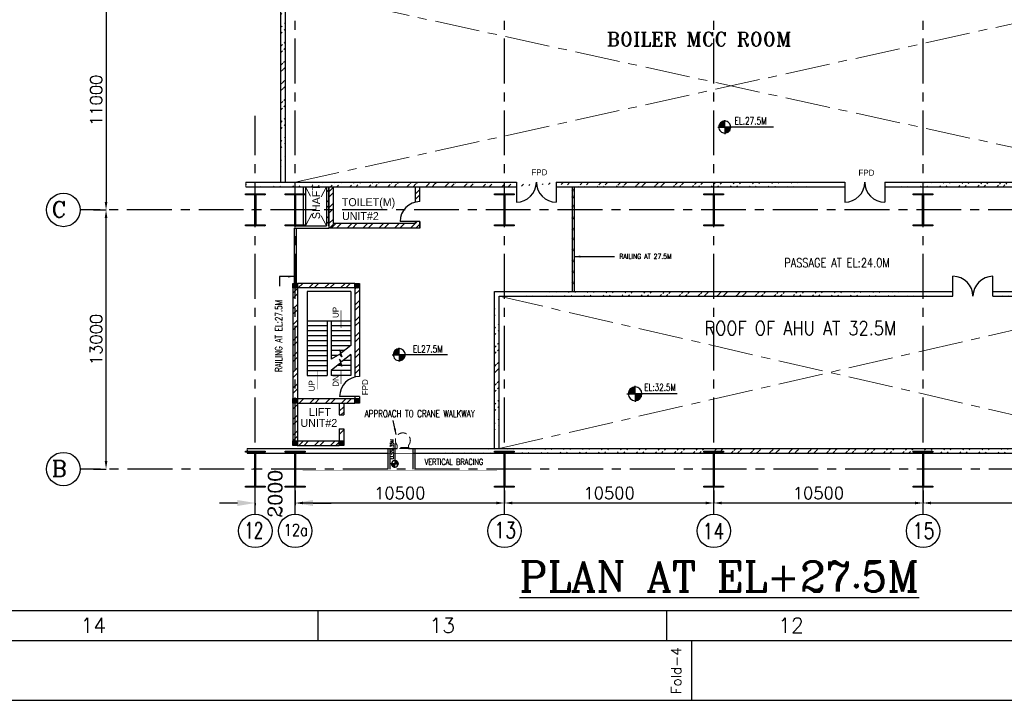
# Model space of a CAD drawing. Header units: inches. Extents: x 0 to 1544102, y -512776 to 23144100.
# Tile 2 of 74: x 53534 to 102926, y -287698 to -253560. Entities that reach past the tile are written whole.
import ezdxf
from ezdxf.enums import TextEntityAlignment as Align

# ---------------------------------------------------------------- set-up
doc = ezdxf.new("R2010")
doc.units = ezdxf.units.IN
doc.header["$LTSCALE"] = 1800
doc.header["$MEASUREMENT"] = 0
doc.linetypes.add('CENTER', pattern=[2, 1.25, -0.25, 0.25, -0.25])
doc.linetypes.add('HIDDEN', pattern=[0.375, 0.25, -0.125])
doc.layers.get('0').update_dxf_attribs({"color": 253, "lineweight": 9})
for name, color, linetype in [('1', 7, 'Continuous'), ('BRACING', 1, 'HIDDEN'), ('COL', 1, 'Continuous'), ('DIM', 4, 'Continuous'), ('FORMAT', 9, 'Continuous'), ('GRID', 251, 'CENTER'), ('STAIR', 2, 'Continuous'), ('STEEL', 231, 'Continuous'), ('TEXT', 3, 'Continuous'), ('WALL', 6, 'Continuous')]:
    doc.layers.add(name, color=color, linetype=linetype)
doc.layers.add('CEN', color=2, linetype='CENTER', lineweight=15)
doc.layers.add('EQUIP', color=8, linetype='HIDDEN', lineweight=9)
doc.styles.add('COMPLEX', font='complex')
doc.styles.add('HTX11', font='O8111901')
doc.styles.add('ROMANC', font='ROMANC.SHX')
doc.styles.add('ROMANS', font='romans.shx')
doc.styles.add('ROMANT', font='romant')
doc.styles.get("Standard").update_dxf_attribs({"font": 'arial.ttf'})
doc.dimstyles.new('K2', dxfattribs={"dimtxt": 600, "dimasz": 400, "dimexe": 200, "dimexo": 200, "dimgap": 200, "dimtad": 1, "dimdec": 0, "dimzin": 0, "dimdsep": 46, "dimtxsty": 'ROMANC', "dimcen": 0.09, "dimclrd": 256, "dimclrt": 4, "dimadec": 0, "dimazin": 0, "dimtfac": 1, "dimtdec": 0, "dimtofl": 0, "dimtmove": 1, "dimatfit": 3, "dimfxl": 0.18, "dimtolj": 1, "dimtzin": 0, "dimarcsym": 0})
doc.dimstyles.new('USER175', dxfattribs={"dimscale": 175, "dimtxt": 2, "dimasz": 1.75, "dimexe": 0, "dimexo": 0, "dimgap": 0.5, "dimtad": 1, "dimdec": 0, "dimzin": 0, "dimdsep": 46, "dimtxsty": 'ROMANS', "dimcen": 0, "dimclrd": 4, "dimclre": 4, "dimclrt": 4, "dimadec": 0, "dimazin": 0, "dimtfac": 0.09, "dimtdec": 0, "dimtix": 1, "dimtofl": 0, "dimtmove": 0, "dimatfit": 3, "dimfxl": 1, "dimtolj": 1, "dimtzin": 0, "dimarcsym": 0})
pattern_1 = [(45, (-320647.8, -240291.9), (-477.2971, 477.2971), []), (45, (-320329.6, -240291.9), (-477.2971, 477.2971), [])]
pattern_2 = [(45, (-320647.8, -241291.9), (-477.2971, 477.2971), []), (45, (-320329.6, -241291.9), (-477.2971, 477.2971), [])]
pattern_3 = [(45, (-325069.66, -362048.9), (-397.7476, 397.7476), []), (45, (-324804.5, -362048.9), (-397.7476, 397.7476), [])]

# ---------------------------------------------------------------- blocks, each defined once
blk = doc.blocks.new('SHEET_A0')
at = {"layer": 'FORMAT'}
for p, q in [((24, 18), (1076, 18)), ((274, 12), (274, 18)), ((344, 12), (344, 18)), ((12, 12), (1177, 12)), ((349, 0), (349, 12))]:
    blk.add_line(p, q, dxfattribs=at)
blk.add_lwpolyline([(1189, 841), (0, 841), (0, 0), (1189, 0)], close=True, dxfattribs=at)
at = {"layer": 'FORMAT', "style": 'ROMANS'}
for s, p in [('14', (226.34, 13.53)), ('13', (296.34, 13.53)), ('12', (366.34, 13.53))]:
    blk.add_text(s, height=3, dxfattribs=at).set_placement(p)
blk.add_text('Fold-4', height=2, rotation=90, dxfattribs=at).set_placement((346.89, 1.23))
at = {"layer": 'FORMAT', "color": 3, "flags": 13}
for tag, height, rotation, style, p in [('DRGNO', 3.5, 180, 'ROMANT', (99.42, 824.44)), ('FILE_PATH', 2, 90, 'ROMANS', (18.35, 51.64))]:
    blk.add_attdef(tag, text='', height=height, rotation=rotation, dxfattribs=dict(at, style=style)).set_placement(p, align=Align.MIDDLE_LEFT)
for tag, height, style, p in [('DRN', 2, 'ROMANS', (1122.62, 62.51)), ('DESIGN', 2, 'ROMANS', (1122.62, 58.59)), ('CHD', 2, 'ROMANS', (1122.62, 54.43)), ('APPD', 2, 'ROMANS', (1122.62, 50.27)), ('SCALE', 2, 'ROMANS', (1088.44, 28.38)), ('DRGNO', 3.5, 'ROMANT', (1105.05, 23))]:
    blk.add_attdef(tag, text='', height=height, dxfattribs=dict(at, style=style)).set_placement(p, align=Align.MIDDLE_LEFT)
at = {"layer": 'FORMAT', "color": 3, "style": 'ROMANS', "width": 0.8, "flags": 13}
for p in [(1162.9, 62.51), (1162.9, 58.35), (1162.9, 54.19), (1162.9, 50.16)]:
    blk.add_attdef('DATE', text='', height=2, dxfattribs=at).set_placement(p, align=Align.MIDDLE_LEFT)
at = {"layer": 'FORMAT', "color": 3, "style": 'ROMANS', "flags": 13}
for tag, p in [('1', (1119.96, 13.98)), ('REV', (1156.97, 13.98))]:
    blk.add_attdef(tag, p, '', height=2, dxfattribs=at)
blk = doc.blocks.new('*D388')
at = {"layer": 'DIM', "color": 0, "lineweight": -2, "transparency": 16777216}
for p, q in [((98852, -277170), (98852, -277802)), ((110852, -277320), (110852, -277802))]:
    blk.add_line(p, q, dxfattribs=at)
at = {"layer": 'DIM', "lineweight": -2, "transparency": 16777216}
blk.add_line((110452, -277802), (99252, -277802), dxfattribs=at)
at = {"layer": 'DIM', "transparency": 16777216}
for points in [[(99252, -277735), (99252, -277868), (98852, -277802)], [(110452, -277735), (110452, -277868), (110852, -277802)]]:
    blk.add_solid(points, dxfattribs=at)
at = {"layer": 'DIM', "color": 4, "transparency": 16777216, "insert": (104852, -277302), "char_height": 600, "attachment_point": 5, "style": 'ROMANC'}
blk.add_mtext('\\A1;12000', dxfattribs=at)
blk = doc.blocks.new('*D389')
at = {"layer": 'DIM', "lineweight": -2, "transparency": 16777216}
for p, q in [((64452, -277802), (63552, -277802)), ((68252, -277802), (69152, -277802))]:
    blk.add_line(p, q, dxfattribs=at)
at = {"layer": 'DIM', "color": 0, "lineweight": -2, "transparency": 16777216}
for p, q in [((65352, -277802), (65352, -277902)), ((67352, -277801), (67352, -277902))]:
    blk.add_line(p, q, dxfattribs=at)
at = {"layer": 'DIM', "transparency": 16777216}
for points in [[(64452, -277652), (64452, -277952), (65352, -277802)], [(68252, -277652), (68252, -277952), (67352, -277802)]]:
    blk.add_solid(points, dxfattribs=at)
at = {"layer": 'DIM', "color": 4, "transparency": 16777216, "insert": (66352, -277339), "char_height": 700, "attachment_point": 5, "rotation": 90, "style": 'COMPLEX'}
blk.add_mtext('\\A1;2000', dxfattribs=at)
blk = doc.blocks.new('*D390')
at = {"layer": 'DIM', "color": 0, "lineweight": -2, "transparency": 16777216}
for p, q in [((77852, -277170), (77852, -277802)), ((88352, -277320), (88352, -277802))]:
    blk.add_line(p, q, dxfattribs=at)
at = {"layer": 'DIM', "lineweight": -2, "transparency": 16777216}
blk.add_line((87952, -277802), (78252, -277802), dxfattribs=at)
at = {"layer": 'DIM', "transparency": 16777216}
for points in [[(78252, -277735), (78252, -277868), (77852, -277802)], [(87952, -277735), (87952, -277868), (88352, -277802)]]:
    blk.add_solid(points, dxfattribs=at)
at = {"layer": 'DIM', "color": 4, "transparency": 16777216, "insert": (83102, -277302), "char_height": 600, "attachment_point": 5, "style": 'ROMANC'}
blk.add_mtext('\\A1;10500', dxfattribs=at)
blk = doc.blocks.new('*D391')
at = {"layer": 'DIM', "color": 0, "lineweight": -2, "transparency": 16777216}
for p, q in [((88352, -277170), (88352, -277802)), ((98852, -277320), (98852, -277802))]:
    blk.add_line(p, q, dxfattribs=at)
at = {"layer": 'DIM', "lineweight": -2, "transparency": 16777216}
blk.add_line((98452, -277802), (88752, -277802), dxfattribs=at)
at = {"layer": 'DIM', "transparency": 16777216}
for points in [[(88752, -277735), (88752, -277868), (88352, -277802)], [(98452, -277735), (98452, -277868), (98852, -277802)]]:
    blk.add_solid(points, dxfattribs=at)
at = {"layer": 'DIM', "color": 4, "transparency": 16777216, "insert": (93602, -277302), "char_height": 600, "attachment_point": 5, "style": 'ROMANC'}
blk.add_mtext('\\A1;10500', dxfattribs=at)
blk = doc.blocks.new('*D392')
at = {"layer": 'DIM', "color": 0, "lineweight": -2, "transparency": 16777216}
for p, q in [((67352, -277170), (67352, -277802)), ((77852, -277320), (77852, -277802))]:
    blk.add_line(p, q, dxfattribs=at)
at = {"layer": 'DIM', "lineweight": -2, "transparency": 16777216}
blk.add_line((77452, -277802), (67752, -277802), dxfattribs=at)
at = {"layer": 'DIM', "transparency": 16777216}
for points in [[(67752, -277735), (67752, -277868), (67352, -277802)], [(77452, -277735), (77452, -277868), (77852, -277802)]]:
    blk.add_solid(points, dxfattribs=at)
at = {"layer": 'DIM', "color": 4, "transparency": 16777216, "insert": (72602, -277302), "char_height": 600, "attachment_point": 5, "style": 'ROMANC'}
blk.add_mtext('\\A1;10500', dxfattribs=at)
blk = doc.blocks.new('C-ROW COLUMN')
at = {"layer": 'COL'}
h = blk.add_hatch(dxfattribs=at)
h.set_pattern_fill('ANSI31', color=256, scale=200, style=0)
h.set_pattern_definition([(45, (-1315.907, -6.545), (-17.6776695, 17.6776695), [])])
h.paths.add_polyline_path([(77950, 120865), (76960, 120865), (76960, 120820), (77950, 120820)])
h.paths.add_polyline_path([(77478, 120820), (77433, 120820), (77433, 119310), (77478, 119310)])
h.paths.add_polyline_path([(77950, 119310), (76960, 119310), (76960, 119265), (77950, 119265)])
at = {"layer": 'CEN'}
for p, q in [((77455, 119265), (77455, 120865)), ((77264, 120065), (77647, 120065))]:
    blk.add_line(p, q, dxfattribs=at)
at = {"layer": 'COL'}
for points in [[(76960, 120865), (77950, 120865), (77950, 120820), (76960, 120820)], [(77433, 120820), (77478, 120820), (77478, 119310), (77433, 119310)], [(76960, 119310), (77950, 119310), (77950, 119265), (76960, 119265)]]:
    blk.add_lwpolyline(points, close=True, dxfattribs=at)
blk = doc.blocks.new('B-ROW COLUMN')
at = {"layer": 'COL'}
h = blk.add_hatch(dxfattribs=at)
h.set_pattern_fill('ANSI31', color=256, scale=200, style=0)
h.set_pattern_definition([(45, (155648.048, 63141.767), (-17.67767, 17.67767), [])])
h.paths.add_polyline_path([(171095, 85178), (172085, 85178), (172085, 85128), (171095, 85128)])
h.paths.add_polyline_path([(171574, 86878), (171606, 86878), (171606, 85178), (171574, 85178)])
h.paths.add_polyline_path([(171095, 86928), (172085, 86928), (172085, 86878), (171095, 86878)])
blk.add_line((171590, 85128), (171590, 86928))
at = {"layer": 'CEN'}
for p, q in [((171590, 85128), (171590, 86928)), ((171399, 86028), (171782, 86028))]:
    blk.add_line(p, q, dxfattribs=at)
at = {"layer": 'COL'}
for points in [[(171095, 86928), (172085, 86928), (172085, 86878), (171095, 86878)], [(171574, 86878), (171606, 86878), (171606, 85178), (171574, 85178)], [(171095, 85178), (172085, 85178), (172085, 85128), (171095, 85128)]]:
    blk.add_lwpolyline(points, close=True, dxfattribs=at)
blk = doc.blocks.new('*X13')
at = {"color": 0}
for p, q in [((36102, 29300), (36330, 29300)), ((36115, 29325), (36330, 29325)), ((36132, 29350), (36330, 29350)), ((36154, 29375), (36330, 29375)), ((36183, 29400), (36330, 29400)), ((36226, 29425), (36330, 29425)), ((36080, 29200), (36330, 29200)), ((36081, 29225), (36330, 29225)), ((36085, 29250), (36330, 29250)), ((36092, 29275), (36330, 29275))]:
    blk.add_line(p, q, dxfattribs=at)
blk = doc.blocks.new('LL')
for p, q in [((-1136, 0), (-711, 0)), ((-711, 0), (-711, 423)), ((1493, 0), (-711, 0)), ((-711, 0), (-711, -418))]:
    blk.add_line(p, q)
for start, end in [(90, 180), (180, 270), (0, 90), (270, 0)]:
    blk.add_arc((-711, 0), 360, start, end)
at = {"xscale": 1.439999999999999, "yscale": 1.439999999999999, "zscale": 1.439999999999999}
blk.add_blockref('*X13', (-53026, -42044), dxfattribs=at)
at = {"xscale": 1.439999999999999, "yscale": 1.439999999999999, "zscale": 1.439999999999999, "rotation": 180}
blk.add_blockref('*X13', (51604, 42044), dxfattribs=at)
at = {"flags": 4}
blk.add_attdef('LEVEL', (-222, 154), '', height=432, dxfattribs=at)
blk = doc.blocks.new('*D396')
at = {"layer": 'DIM', "color": 0, "lineweight": -2, "transparency": 16777216}
for p, q in [((57237, -252101), (57866, -252101)), ((57237, -263101), (57866, -263101))]:
    blk.add_line(p, q, dxfattribs=at)
at = {"layer": 'DIM', "lineweight": -2, "transparency": 16777216}
blk.add_line((57866, -252501), (57866, -262701), dxfattribs=at)
at = {"layer": 'DIM', "transparency": 16777216}
for points in [[(57800, -252501), (57933, -252501), (57866, -252101)], [(57800, -262701), (57933, -262701), (57866, -263101)]]:
    blk.add_solid(points, dxfattribs=at)
at = {"layer": 'DIM', "color": 4, "transparency": 16777216, "insert": (57366, -257601), "char_height": 600, "attachment_point": 5, "rotation": 90, "style": 'ROMANC'}
blk.add_mtext('\\A1;11000', dxfattribs=at)
blk = doc.blocks.new('*D397')
at = {"layer": 'DIM', "color": 0, "lineweight": -2, "transparency": 16777216}
for p, q in [((57237, -263101), (57866, -263101)), ((57237, -276101), (57866, -276101))]:
    blk.add_line(p, q, dxfattribs=at)
at = {"layer": 'DIM', "lineweight": -2, "transparency": 16777216}
blk.add_line((57866, -275701), (57866, -263501), dxfattribs=at)
at = {"layer": 'DIM', "transparency": 16777216}
for points in [[(57800, -263501), (57933, -263501), (57866, -263101)], [(57800, -275701), (57933, -275701), (57866, -276101)]]:
    blk.add_solid(points, dxfattribs=at)
at = {"layer": 'DIM', "color": 4, "transparency": 16777216, "insert": (57366, -269601), "char_height": 600, "attachment_point": 5, "rotation": 90, "style": 'ROMANC'}
blk.add_mtext('\\A1;13000', dxfattribs=at)

msp = doc.modelspace()

# ---------------------------------------------------------------- hatches: boundary and pattern name
h = msp.add_hatch()
h.set_pattern_fill('ANSI32', color=256, scale=1800, style=0)
h.set_pattern_definition(pattern_1)
edge = h.paths.add_edge_path()
edge.add_line((66637.36, -261711.25), (66637.36, -251236.25))
edge.add_line((66867.36, -261711.25), (66867.36, -251466.25))
h = msp.add_hatch()
h.set_pattern_fill('ANSI32', color=256, scale=1800, style=0)
h.set_pattern_definition(pattern_1)
edge = h.paths.add_edge_path()
edge.add_line((80452.36, -261711.25), (94925.97, -261711.25))
edge.add_line((80452.36, -261941.25), (94925.97, -261941.25))
edge.add_line((64883.65, -261711.25), (78452.36, -261711.25))
edge.add_line((64883.65, -261941.25), (78452.36, -261941.25))
h = msp.add_hatch()
h.set_pattern_fill('ANSI32', color=256, scale=1800, style=0)
h.set_pattern_definition(pattern_1)
edge = h.paths.add_edge_path()
edge.add_line((96925.97, -261711.25), (111644.65, -261711.25))
edge.add_line((96925.97, -261941.25), (111644.65, -261941.25))
h = msp.add_hatch()
h.set_pattern_fill('ANSI32', color=256, scale=1800, style=0)
h.set_pattern_definition(pattern_2)
edge = h.paths.add_edge_path()
edge.add_line((77352.36, -267201.25), (100352.36, -267201.25))
edge.add_line((77582.36, -267431.25), (100352.36, -267431.25))
h = msp.add_hatch()
h.set_pattern_fill('ANSI32', color=256, scale=1800, style=0)
h.set_pattern_definition(pattern_2)
edge = h.paths.add_edge_path()
edge.add_line((77582.36, -275071.25), (77582.36, -267431.25))
edge.add_line((77352.36, -275071.25), (77352.36, -267201.25))
h = msp.add_hatch()
h.set_pattern_fill('ANSI32', color=256, scale=1800, style=0)
h.set_pattern_definition(pattern_2)
edge = h.paths.add_edge_path()
edge.add_line((102352.36, -267201.25), (110967.36, -267201.25))
edge.add_line((102352.36, -267431.25), (110737.36, -267431.25))
h = msp.add_hatch()
h.set_pattern_fill('ANSI32', color=256, scale=1800, style=0)
h.set_pattern_definition(pattern_2)
edge = h.paths.add_edge_path()
edge.add_line((73036.38, -275071.25), (111403.45, -275071.25))
edge.add_line((73252.36, -275301.25), (111403.45, -275301.25))
at = {"layer": 'COL'}
h = msp.add_hatch(dxfattribs=at)
h.set_pattern_fill('ANSI31', color=1, scale=250, angle=180, style=0)
h.set_pattern_definition([(225, (63887.363, -272136.247), (22.09709, -22.09709), [])])
h.paths.add_polyline_path([(67467.36, -267016.25), (67467.36, -266786.25), (67237.36, -266786.25), (67237.36, -267016.25)])
h = msp.add_hatch(dxfattribs=at)
h.set_pattern_fill('ANSI31', color=1, scale=250, angle=180, style=0)
h.set_pattern_definition([(225, (63887.363, -272136.247), (22.09709, -22.09709), [])])
h.paths.add_polyline_path([(67467.36, -267016.25), (67467.36, -266786.25), (67237.36, -266786.25), (67237.36, -267016.25)])
h = msp.add_hatch(dxfattribs=at)
h.set_pattern_fill('ANSI31', color=1, scale=250, angle=180, style=0)
h.set_pattern_definition([(225, (67002.363, -272136.247), (22.09709, -22.09709), [])])
h.paths.add_polyline_path([(70582.36, -267016.25), (70582.36, -266786.25), (70352.36, -266786.25), (70352.36, -267016.25)])
h = msp.add_hatch(dxfattribs=at)
h.set_pattern_fill('ANSI31', color=1, scale=250, angle=180, style=0)
h.set_pattern_definition([(225, (67002.363, -272136.247), (22.09709, -22.09709), [])])
h.paths.add_polyline_path([(70582.36, -267016.25), (70582.36, -266786.25), (70352.36, -266786.25), (70352.36, -267016.25)])
h = msp.add_hatch(dxfattribs=at)
h.set_pattern_fill('ANSI31', color=1, scale=250, angle=180, style=0)
h.set_pattern_definition([(225, (63887.363, -277906.247), (22.09709, -22.09709), [])])
h.paths.add_polyline_path([(67467.36, -272786.25), (67467.36, -272556.25), (67237.36, -272556.25), (67237.36, -272786.25)])
h = msp.add_hatch(dxfattribs=at)
h.set_pattern_fill('ANSI31', color=1, scale=250, angle=180, style=0)
h.set_pattern_definition([(225, (67002.363, -277906.247), (22.09709, -22.09709), [])])
h.paths.add_polyline_path([(70582.36, -272786.25), (70582.36, -272556.25), (70352.36, -272556.25), (70352.36, -272786.25)])
h = msp.add_hatch(dxfattribs=at)
h.set_pattern_fill('ANSI31', color=1, scale=250, angle=180, style=0)
h.set_pattern_definition([(225, (63887.363, -280036.247), (22.09709, -22.09709), [])])
h.paths.add_polyline_path([(67467.36, -274916.25), (67467.36, -274686.25), (67237.36, -274686.25), (67237.36, -274916.25)])
h = msp.add_hatch(dxfattribs=at)
h.set_pattern_fill('ANSI31', color=1, scale=250, angle=180, style=0)
h.set_pattern_definition([(225, (66217.363, -280036.247), (22.09709, -22.09709), [])])
h.paths.add_polyline_path([(69797.36, -274916.25), (69797.36, -274686.25), (69567.36, -274686.25), (69567.36, -274916.25)])
at = {"layer": 'WALL', "linetype": 'Continuous'}
h = msp.add_hatch(dxfattribs=at)
h.set_pattern_fill('ANSI32', color=9, scale=1500, angle=360, style=0)
h.set_pattern_definition([(45, (-323799.66, -361128.9), (-397.7476, 397.7476), []), (45, (-323534.5, -361128.9), (-397.7476, 397.7476), [])])
h.paths.add_polyline_path([(69042.36, -263101.25), (68927.36, -263101.25), (68927.36, -263901.25), (69042.36, -263901.25)])
h.paths.add_polyline_path([(69042.36, -261941.25), (68927.36, -261941.25), (68927.36, -263101.25), (69042.36, -263101.25)])
h = msp.add_hatch(dxfattribs=at)
h.set_pattern_fill('ANSI32', color=9, scale=1500, angle=360, style=0)
h.set_pattern_definition([(45, (-449114.66, -361128.9), (-397.74756, 397.74756), []), (45, (-448849.5, -361128.9), (-397.74756, 397.74756), [])])
h.paths.add_polyline_path([(69272.36, -261941.25), (69042.36, -261941.25), (69042.36, -263101.25), (69272.36, -263101.25)])
h.paths.add_polyline_path([(69272.36, -263101.25), (69042.36, -263101.25), (69042.36, -264016.25), (69272.36, -264016.25)])
h = msp.add_hatch(dxfattribs=at)
h.set_pattern_fill('ANSI32', color=9, scale=1500, angle=360, style=0)
h.set_pattern_definition([(45, (-404755.4, -306098.74), (-397.74756, 397.74756), []), (45, (-404490.26, -306098.74), (-397.74756, 397.74756), [])])
edge = h.paths.add_edge_path()
edge.add_line((73612.36, -264336.25), (73382.36, -264336.25))
edge.add_line((73382.36, -264336.25), (73382.36, -264363.06))
edge.add_arc((73612.36, -265336.25), 1000, 90, 103.297072, ccw=False)
edge = h.paths.add_edge_path()
edge.add_arc((73612.36, -263686.25), 1000, 90, 103.297072)
edge.add_line((73382.36, -262713.06), (73382.36, -261941.25))
edge.add_line((73382.36, -261941.25), (73612.36, -261941.25))
edge.add_line((73612.36, -261941.25), (73612.36, -262686.25))
h = msp.add_hatch(dxfattribs=at)
h.set_pattern_fill('ANSI32', color=9, scale=1500, angle=360, style=0)
h.set_pattern_definition([(45, (-447799.66, -356978.9), (-397.74756, 397.74756), []), (45, (-447534.5, -356978.9), (-397.74756, 397.74756), [])])
h.paths.add_polyline_path([(69042.36, -263786.25), (69042.36, -264016.25), (73612.36, -264016.25), (73612.36, -263686.25), (73382.36, -263686.25), (73382.36, -263786.25)])
h = msp.add_hatch(dxfattribs=at)
h.set_pattern_fill('ANSI32', color=9, scale=1500, angle=360, style=0)
h.set_pattern_definition([(45, (-448399.66, -362093.9), (-397.74756, 397.74756), []), (45, (-448134.5, -362093.9), (-397.74756, 397.74756), [])])
h.paths.add_polyline_path([(67237.36, -272556.25), (67467.36, -272556.25), (67467.36, -267016.25), (67237.36, -267016.25)])
h = msp.add_hatch(dxfattribs=at)
h.set_pattern_fill('ANSI32', color=9, scale=1500, angle=360, style=0)
h.set_pattern_definition([(45, (-323799.66, -362128.9), (-397.7476, 397.7476), []), (45, (-323534.5, -362128.9), (-397.7476, 397.7476), [])])
h.paths.add_polyline_path([(70352.36, -266786.25), (67467.36, -266786.25), (67467.36, -267016.25), (70352.36, -267016.25)])
h = msp.add_hatch(dxfattribs=at)
h.set_pattern_fill('ANSI32', color=9, scale=1500, angle=360, style=0)
h.set_pattern_definition([(45, (63620.57, -273019.85), (-397.748, 397.748), []), (45, (63885.74, -273019.85), (-397.748, 397.748), [])])
edge = h.paths.add_edge_path()
edge.add_arc((70582.37, -272686.26), 1141.75, 90.000446, 101.621923, ccw=False)
edge.add_line((70582.36, -271544.51), (70582.36, -267016.25))
edge.add_line((70582.36, -267016.25), (70352.36, -267016.25))
edge.add_line((70352.36, -267016.25), (70352.36, -271567.91))
h = msp.add_hatch(dxfattribs=at)
h.set_pattern_fill('ANSI32', color=9, scale=1500, angle=360, style=0)
h.set_pattern_definition([(45, (64105.57, -272789.85), (-397.75, 397.75), []), (45, (64370.74, -272789.85), (-397.75, 397.75), [])])
h.paths.add_polyline_path([(70352.36, -272556.25), (67467.36, -272556.25), (67467.36, -272786.25), (70352.36, -272786.25)])
h = msp.add_hatch(dxfattribs=at)
h.set_pattern_fill('ANSI32', color=9, scale=1500, angle=360, style=0)
h.set_pattern_definition(pattern_3)
h.paths.add_polyline_path([(67467.36, -272786.25), (67237.36, -272786.25), (67237.36, -274786.25), (67467.36, -274786.25)])
h = msp.add_hatch(dxfattribs=at)
h.set_pattern_fill('ANSI32', color=9, scale=1500, angle=360, style=0)
h.set_pattern_definition([(45, (53123.6, -366013.9), (-397.7476, 397.7476), []), (45, (53388.8, -366013.9), (-397.7476, 397.7476), [])])
h.paths.add_polyline_path([(69797.36, -272786.25), (69567.36, -272786.25), (69567.36, -273386.25), (69797.36, -273386.25)])
h = msp.add_hatch(dxfattribs=at)
h.set_pattern_fill('ANSI32', color=9, scale=1500, angle=360, style=0)
h.set_pattern_definition([(45, (53123.6, -365313.9), (-397.7476, 397.7476), []), (45, (53388.8, -365313.9), (-397.7476, 397.7476), [])])
h.paths.add_polyline_path([(69797.36, -274086.25), (69567.36, -274086.25), (69567.36, -274686.25), (69797.36, -274686.25)])
h = msp.add_hatch(dxfattribs=at)
h.set_pattern_fill('ANSI32', color=9, scale=1500, angle=360, style=0)
h.set_pattern_definition(pattern_3)
h.paths.add_polyline_path([(69667.36, -274916.25), (69667.36, -274686.25), (67467.36, -274686.25), (67467.36, -274916.25)])

# ---------------------------------------------------------------- linework, layer by layer
for points in [[(64883.65, -261711.25), (64883.65, -261807.08), (64906.65, -261807.08), (64860.65, -261845.41), (64883.65, -261845.41), (64883.65, -261941.25)], [(64947.59, -275301.25), (64947.59, -275205.41), (64924.59, -275205.41), (64970.59, -275167.08), (64947.59, -275167.08), (64947.59, -275071.25)]]:
    msp.add_lwpolyline(points)
at = {"layer": '1'}
for centre, radius in [((55725.83, -263101.25), 840.34), ((55725.83, -263101.25), 840.34), ((81295.9, -262114.82), 50), ((81295.9, -262452.57), 50), ((81295.9, -262912.18), 50), ((81295.9, -263505.5), 50), ((81295.9, -264062.61), 50), ((81295.9, -264554.85), 50), ((81295.9, -265107.62), 50), ((81295.9, -265659.16), 50), ((81295.9, -266211.93), 50), ((81295.9, -266763.47), 50), ((55725.83, -276101.25), 840.34), ((55725.83, -276101.25), 840.34), ((65352.36, -279201.5), 840.34), ((65352.36, -279201.5), 840.34), ((67352.36, -279201.5), 840.34), ((67352.36, -279201.5), 840.34), ((77852.36, -279201.5), 840.34), ((77852.36, -279201.5), 840.34), ((88352.36, -279201.5), 840.34), ((88352.36, -279201.5), 840.34), ((98852.36, -279201.5), 840.34), ((98852.36, -279201.5), 840.34)]:
    msp.add_circle(centre, radius, dxfattribs=at)
at = {"layer": 'BRACING', "const_width": 25}
for points in [[(67722.36, -275313.75), (77482.36, -275313.75)], [(67722.36, -276188.75), (77482.36, -276188.75)]]:
    msp.add_lwpolyline(points, dxfattribs=at)
at = {"layer": 'CEN'}
for p, q in [((67352.36, -261711.25), (110852.36, -252101.25)), ((67352.36, -252101.25), (111337.36, -261711.25)), ((68125.67, -262418.86), (67867.36, -261941.25)), ((68927.36, -261941.25), (68659.29, -262436.93)), ((68196.44, -263292.77), (67867.36, -263901.25)), ((68927.36, -263901.25), (68651.99, -263392.06)), ((77582.36, -275071.25), (110737.36, -267431.25)), ((77582.36, -267431.25), (110737.36, -275071.25))]:
    msp.add_line(p, q, dxfattribs=at)
at = {"layer": 'COL'}
for points in [[(67237.36, -266786.25), (67467.36, -266786.25), (67467.36, -267016.25), (67237.36, -267016.25)], [(67237.36, -266786.25), (67467.36, -266786.25), (67467.36, -267016.25), (67237.36, -267016.25)], [(70352.36, -266786.25), (70582.36, -266786.25), (70582.36, -267016.25), (70352.36, -267016.25)], [(70352.36, -266786.25), (70582.36, -266786.25), (70582.36, -267016.25), (70352.36, -267016.25)], [(67237.36, -272556.25), (67467.36, -272556.25), (67467.36, -272786.25), (67237.36, -272786.25)], [(70352.36, -272556.25), (70582.36, -272556.25), (70582.36, -272786.25), (70352.36, -272786.25)], [(67237.36, -274686.25), (67467.36, -274686.25), (67467.36, -274916.25), (67237.36, -274916.25)], [(69567.36, -274686.25), (69797.36, -274686.25), (69797.36, -274916.25), (69567.36, -274916.25)]]:
    msp.add_lwpolyline(points, close=True, dxfattribs=at)
at = {"layer": 'EQUIP'}
for p, q in [((73079.45, -275012.37), (72438.66, -275012.37)), ((72473.88, -274908.48), (72473.88, -275071.25)), ((73036.38, -275071.25), (72473.88, -275071.25)), ((73036.38, -275071.25), (73036.38, -274908.48))]:
    msp.add_line(p, q, dxfattribs=at)
msp.add_arc((72755.13, -274660.44), 375, 318.590378, 221.409622, dxfattribs=at)
at = {"layer": 'GRID'}
for p, q in [((77852.36, -278361.16), (77852.36, -215624.93)), ((88352.36, -278361.16), (88352.36, -215624.93)), ((98852.36, -278361.16), (98852.36, -215624.93)), ((67352.36, -278361.16), (67352.36, -247376.9)), ((65352.36, -278361.16), (65352.36, -258376.9)), ((65352.36, -278361.16), (65352.36, -258376.9)), ((111565.65, -263101.25), (56566.18, -263101.25)), ((111595.74, -276101.25), (56566.18, -276101.25))]:
    msp.add_line(p, q, dxfattribs=at)
at = {"layer": 'STAIR', "linetype": 'Continuous'}
for p, q in [((67952.36, -267186.25), (67952.36, -271406.25)), ((70152.36, -267186.25), (67952.36, -267186.25)), ((70152.36, -267186.25), (70152.36, -269906.25)), ((67952.35, -268656.25), (68952.36, -268656.25)), ((68952.36, -268656.25), (68952.36, -271406.25)), ((68952.36, -268656.25), (69152.36, -268656.25)), ((69152.36, -268656.25), (70152.36, -268656.25)), ((69152.36, -268656.25), (69152.36, -270580.4)), ((67952.35, -268906.25), (68952.36, -268906.25)), ((67952.35, -269156.25), (68952.36, -269156.25)), ((69152.36, -268906.25), (70152.36, -268906.25)), ((69152.36, -269156.25), (70152.36, -269156.25)), ((67952.35, -269406.25), (68952.36, -269406.25)), ((67952.35, -269656.25), (68952.36, -269656.25)), ((69152.36, -269406.25), (70152.36, -269406.25)), ((69152.36, -269656.25), (70152.36, -269656.25)), ((67952.35, -269906.25), (68952.36, -269906.25)), ((67952.35, -270156.25), (68952.36, -270156.25)), ((69152.36, -269906.25), (70152.36, -269906.25)), ((69824.22, -270156.25), (69152.36, -270156.25)), ((67952.35, -270406.25), (68952.36, -270406.25)), ((67952.35, -270656.25), (68952.36, -270656.25)), ((69466.17, -270406.25), (69152.36, -270406.25)), ((70152.36, -270656.25), (69774.85, -270656.25)), ((70152.36, -270406.25), (70091.64, -270406.25)), ((70152.36, -270358.33), (70152.36, -271406.25)), ((67952.35, -270906.25), (68952.36, -270906.25)), ((67952.35, -271156.25), (68952.36, -271156.25)), ((70152.36, -271156.25), (69152.36, -271156.25)), ((69152.36, -271156.25), (69152.36, -271406.25)), ((70152.36, -270906.25), (69461.31, -270906.25)), ((67952.35, -271406.25), (68952.36, -271406.25)), ((70152.36, -271406.25), (69152.36, -271406.25))]:
    msp.add_line(p, q, dxfattribs=at)
at = {"layer": 'STAIR', "linetype": 'Continuous', "flags": 128}
for points in [[(69652.36, -269054.26, 0, 150, 0), (69652.36, -268699.57, 25, 25, 0), (69652.36, -268140.93, 25, 25, 0)], [(68452.35, -271182.65, 0, 150, 0), (68452.35, -271537.34, 25, 25, 0), (68452.35, -272095.98, 25, 25, 0)], [(69652.36, -271076.61, 0, 150, 0), (69652.36, -271431.3, 25, 25, 0), (69652.36, -271828.18, 25, 25, 0)]]:
    msp.add_lwpolyline(points, format="xyseb", dxfattribs=at)
for points in [[(70152.36, -269906.25), (69684.59, -270262.62), (69573.9, -270122.36), (69699.61, -270478.38), (69588.93, -270338.12), (69152.36, -270580.4)], [(70152.36, -270358.33), (69684.59, -270727.48), (69573.9, -270587.22), (69699.61, -270943.24), (69588.93, -270802.98), (69152.36, -271156.25)]]:
    msp.add_lwpolyline(points, dxfattribs=at)
at = {"layer": 'STEEL'}
for p, q in [((67302.36, -264016.25), (67302.36, -266786.25)), ((67402.36, -264016.25), (67402.36, -266786.25)), ((72002.36, -275071.25), (72002.36, -276101.25)), ((72102.36, -275071.25), (72102.36, -276101.25)), ((73252.36, -275071.25), (73252.36, -276101.25)), ((73352.36, -275071.25), (73352.36, -276101.25))]:
    msp.add_line(p, q, dxfattribs=at)
at = {"layer": 'TEXT', "flags": 128}
for points in [[(88901.92, -258645.87, 0.414246), (88601.92, -258945.87)], [(89201.92, -258945.87, 0.414258), (88901.92, -258645.87)], [(88601.92, -258945.87, 0.414221), (88901.92, -259245.87)], [(88901.92, -259245.87, 0.414246), (89201.92, -258945.87)], [(72572.53, -270062.76, 0.414246), (72272.53, -270362.76)], [(72872.53, -270362.76, 0.414258), (72572.53, -270062.76)], [(72272.53, -270362.76, 0.414221), (72572.53, -270662.76)], [(72572.53, -270662.76, 0.414246), (72872.53, -270362.76)]]:
    msp.add_lwpolyline(points, format="xyb", dxfattribs=at)
for points in [[(88643.8, -258792.87), (88901.92, -258792.87)], [(88664.2, -258762.87), (88901.92, -258762.87)], [(88690.6, -258732.87), (88901.92, -258732.87)], [(88725.88, -258702.87), (88901.92, -258702.87)], [(88777.36, -258672.87), (88901.92, -258672.87)], [(88901.92, -258945.87), (88901.92, -258593.55)], [(88548.04, -258945.87), (88901.92, -258945.87)], [(88601.92, -258942.87), (88901.92, -258942.87)], [(88603.72, -258912.87), (88901.92, -258912.87)], [(88608.64, -258882.87), (88901.92, -258882.87)], [(88616.68, -258852.87), (88901.92, -258852.87)], [(88628.32, -258822.87), (88901.92, -258822.87)], [(91347.34, -258945.87), (88901.92, -258945.87)], [(88901.92, -258945.87), (88901.92, -259294.23)], [(89201.92, -258948.75), (88901.92, -258948.75)], [(89200.12, -258978.75), (88901.92, -258978.75)], [(89195.32, -259008.75), (88901.92, -259008.75)], [(89187.16, -259038.75), (88901.92, -259038.75)], [(89175.64, -259068.75), (88901.92, -259068.75)], [(89160.04, -259098.75), (88901.92, -259098.75)], [(89139.76, -259128.75), (88901.92, -259128.75)], [(89113.24, -259158.75), (88901.92, -259158.75)], [(89077.96, -259188.75), (88901.92, -259188.75)], [(89026.48, -259218.75), (88901.92, -259218.75)], [(72361.21, -270149.76), (72572.53, -270149.76)], [(72396.49, -270119.76), (72572.53, -270119.76)], [(72447.97, -270089.76), (72572.53, -270089.76)], [(72572.53, -270362.76), (72572.53, -270010.44)], [(72218.65, -270362.76), (72572.53, -270362.76)], [(72272.53, -270359.76), (72572.53, -270359.76)], [(72274.33, -270329.76), (72572.53, -270329.76)], [(72279.25, -270299.76), (72572.53, -270299.76)], [(72287.29, -270269.76), (72572.53, -270269.76)], [(72298.93, -270239.76), (72572.53, -270239.76)], [(72314.41, -270209.76), (72572.53, -270209.76)], [(72334.81, -270179.76), (72572.53, -270179.76)], [(74996.63, -270362.76), (72572.53, -270362.76)], [(72572.53, -270362.76), (72572.53, -270711.12)], [(72872.53, -270365.64), (72572.53, -270365.64)], [(72870.73, -270395.64), (72572.53, -270395.64)], [(72865.93, -270425.64), (72572.53, -270425.64)], [(72857.77, -270455.64), (72572.53, -270455.64)], [(72846.25, -270485.64), (72572.53, -270485.64)], [(72830.65, -270515.64), (72572.53, -270515.64)], [(72810.37, -270545.64), (72572.53, -270545.64)], [(72783.85, -270575.64), (72572.53, -270575.64)], [(72748.57, -270605.64), (72572.53, -270605.64)], [(72697.09, -270635.64), (72572.53, -270635.64)]]:
    msp.add_lwpolyline(points, dxfattribs=at)
at = {"layer": 'WALL'}
for p, q in [((66637.36, -261711.25), (66637.36, -251236.25)), ((66867.36, -261711.25), (66867.36, -251466.25)), ((64883.65, -261711.25), (78452.36, -261711.25)), ((78452.36, -261711.25), (78452.36, -262711.25)), ((80452.36, -261711.25), (94925.97, -261711.25)), ((80452.36, -261711.25), (80452.36, -262711.25)), ((94925.97, -261711.25), (94925.97, -262711.25)), ((96925.97, -261711.25), (111644.65, -261711.25)), ((96925.97, -261711.25), (96925.97, -262711.25)), ((64883.65, -261941.25), (78452.36, -261941.25)), ((67752.36, -261941.25), (67752.36, -263901.25)), ((67867.36, -261941.25), (67867.36, -263901.25)), ((68927.36, -261941.25), (68927.36, -263901.25)), ((69042.36, -263901.25), (69042.36, -261941.25)), ((69042.36, -261941.25), (69042.36, -264016.25)), ((69272.36, -263786.25), (69272.36, -261941.25)), ((73382.36, -262713.06), (73382.36, -261941.25)), ((73612.36, -262686.25), (73612.36, -261941.25)), ((80452.36, -261941.25), (94925.97, -261941.25)), ((81245.9, -261941.25), (81245.9, -267201.25)), ((81345.9, -261941.25), (81345.9, -267201.25)), ((96925.97, -261941.25), (111644.65, -261941.25)), ((73382.36, -263786.25), (73382.36, -263686.25)), ((73382.36, -263713.06), (73382.36, -263686.25)), ((73382.36, -263686.25), (73382.36, -263786.25)), ((73612.36, -264016.25), (73612.36, -263686.25)), ((73612.36, -263686.25), (73612.36, -264016.25)), ((67302.36, -264016.25), (69042.36, -264016.25)), ((67352.36, -263901.25), (68927.36, -263901.25)), ((73612.36, -264016.25), (69042.36, -264016.25)), ((73382.36, -263786.25), (69272.36, -263786.25)), ((100352.36, -267431.25), (100352.36, -266431.25)), ((102352.36, -267431.25), (102352.36, -266431.25)), ((67237.36, -266786.25), (67237.36, -274686.25)), ((67467.36, -266786.25), (67467.36, -274686.25)), ((70352.36, -266786.25), (67467.36, -266786.25)), ((70352.36, -267016.25), (67467.36, -267016.25)), ((70352.36, -267016.25), (70352.36, -271483.06)), ((70582.36, -267016.25), (70582.36, -271456.25)), ((77352.36, -267201.25), (100352.36, -267201.25)), ((77352.36, -275071.25), (77352.36, -267201.25)), ((102352.36, -267201.25), (110967.36, -267201.25)), ((77582.36, -267431.25), (100352.36, -267431.25)), ((77582.36, -275071.25), (77582.36, -267431.25)), ((102352.36, -267431.25), (110737.36, -267431.25)), ((70352.36, -272456.25), (70352.36, -272556.25)), ((70582.36, -272456.25), (70582.36, -272556.25)), ((69567.36, -272786.25), (69567.36, -273386.25)), ((69797.36, -272786.25), (69797.36, -273386.25)), ((69567.36, -273386.25), (69797.36, -273386.25)), ((69567.36, -274086.25), (69567.36, -274686.25)), ((69567.36, -274086.25), (69797.36, -274086.25)), ((69797.36, -274086.25), (69797.36, -274686.25)), ((64947.59, -275071.25), (72473.88, -275071.25)), ((73036.38, -275071.25), (111403.45, -275071.25)), ((64947.59, -275301.25), (72002.36, -275301.25)), ((73252.36, -275301.25), (111403.45, -275301.25))]:
    msp.add_line(p, q, dxfattribs=at)
at = {"layer": 'WALL', "flags": 128}
for points in [[(73612.36, -263686.25), (72612.36, -263686.25)], [(67467.36, -272556.25), (70352.36, -272556.25)], [(70582.36, -272456.25), (69582.36, -272456.25)], [(67467.36, -272786.25), (70352.36, -272786.25)], [(67467.36, -274686.25), (69567.36, -274686.25)], [(67467.36, -274916.25), (69567.36, -274916.25)]]:
    msp.add_lwpolyline(points, dxfattribs=at)
at = {"layer": 'WALL'}
for centre, start, end in [((78452.36, -261711.25), 270, 0), ((80452.36, -261711.25), 180, 270), ((94925.97, -261711.25), 270, 0), ((96925.97, -261711.25), 180, 270), ((73612.36, -263686.25), 90, 180), ((100352.36, -267431.25), 0, 90), ((102352.36, -267431.25), 90, 180), ((70582.36, -272456.25), 90, 180)]:
    msp.add_arc(centre, 1000, start, end, dxfattribs=at)

# ---------------------------------------------------------------- block references
at = {"color": 161, "linetype": 'ByBlock', "xscale": 250, "yscale": 250, "zscale": 250}
msp.add_blockref('SHEET_A0', (0, -287698.08), dxfattribs=at)
for name, p in [('C-ROW COLUMN', (-12103.08, -383166.4)), ('C-ROW COLUMN', (-10103.08, -383166.4)), ('C-ROW COLUMN', (396.92, -383166.4)), ('C-ROW COLUMN', (10896.92, -383166.4)), ('C-ROW COLUMN', (21396.92, -383166.4)), ('B-ROW COLUMN', (-106237.86, -362128.87)), ('B-ROW COLUMN', (-104237.86, -362128.87)), ('B-ROW COLUMN', (-93737.86, -362128.87)), ('B-ROW COLUMN', (-83237.86, -362128.87)), ('B-ROW COLUMN', (-72737.86, -362128.87))]:
    msp.add_blockref(name, p)
at = {"layer": 'TEXT'}
ref = msp.add_blockref('LL', (85086, -272323.35), dxfattribs=dict(at, xscale=0.96, yscale=0.96, zscale=0.96))
ref.add_attrib('LEVEL', 'EL:32.5M', (84873.14, -272175.34), dxfattribs={"layer": '0', "height": 350, "style": 'ROMANS', "width": 0.75, "flags": 4})
ref = msp.add_blockref('LL', (72354.33, -275511.53), dxfattribs=dict(at, xscale=0.4608, yscale=0.4608, zscale=0.4608, rotation=90))
ref.add_attrib('LEVEL', 'EL:29.35M', (72283.28, -275613.71), dxfattribs={"layer": '0', "height": 168, "rotation": 90, "style": 'ROMANS', "width": 0.75, "flags": 4})

# ---------------------------------------------------------------- texts
at = {"layer": 'TEXT', "color": 3}
for s, height, style, p in [('BOILER MCC ROOM', 700, 'ROMANT', (82981.69, -254890.78)), ('%%UPLAN AT EL+27.5M', 1500, 'ROMANC', (78599.88, -282243.22))]:
    msp.add_text(s, height=height, dxfattribs=dict(at, style=style)).set_placement(p)
at = {"layer": 'TEXT'}
for s, height, style, width, p in [('EL.27.5M', 360, 'ROMANS', 0.75, (89387.23, -258811.71)), ('RAILING AT 27.5M', 250, 'ROMANS', 0.8, (83614.53, -265557.02)), ('EL27.5M', 360, 'ROMANS', 0.75, (73256.2, -270258.79)), ('12', 800, 'ROMANC', 0.7, (64795.83, -279578.04)), ('12a', 600, 'ROMANC', 0.8, (66775.34, -279456.55)), ('13', 800, 'ROMANC', 0.8, (77339.92, -279563.69)), ('14', 800, 'ROMANC', 0.8, (87787.27, -279617.48)), ('15', 800, 'ROMANC', 0.8, (98328.3, -279592.49))]:
    msp.add_text(s, height=height, dxfattribs=dict(at, style=style, width=width)).set_placement(p)
at = {"layer": 'TEXT', "linetype": 'Continuous', "style": 'HTX11'}
for s, height, p in [('FPD', 300, (79201.7, -261364.68)), ('FPD', 300, (95609.76, -261384.15)), ('TOILET(M)', 400, (69696.82, -262912.35)), ('UNIT#2', 400, (69703.14, -263608.92)), ('LIFT', 400, (68043.96, -273435.37)), ('UNIT#2', 400, (67619.21, -273985.37))]:
    msp.add_text(s, height=height, dxfattribs=at).set_placement(p)
for s, height, p in [('SHAFT', 400, (68606.13, -263562.94)), ('UP', 300, (69533.09, -268521.63)), ('DN', 300, (69533.09, -271969.41)), ('FPD', 300, (71010.41, -272396.03)), ('UP', 300, (68333.08, -272201.61))]:
    msp.add_text(s, height=height, rotation=90, dxfattribs=at).set_placement(p)
at = {"layer": 'TEXT', "style": 'ROMANC'}
for s, p in [('C', (55142.47, -263477.31)), ('B', (55142.47, -276477.31))]:
    msp.add_text(s, height=800, dxfattribs=at).set_placement(p)
at = {"layer": 'TEXT', "color": 3, "style": 'ROMANS', "width": 0.75}
msp.add_text('RAILING AT EL:27.5M', height=350, rotation=90, dxfattribs=at).set_placement((66698.31, -271231.92))
msp.add_text('APPROACH TO CRANE WALKWAY', height=350, dxfattribs=at).set_placement((70842.11, -273498.08))
at = {"layer": 'TEXT', "attachment_point": 1}
for s, width, insert, char_height, style in [('{\\W0.8;PASSAGE AT EL:24.0M}', 5943.9858, (91887.83, -265526.44), 450, 'ROMANS'), ('{\\W0.85;ROOF OF AHU AT 32.5M}', 15015.3343, (87884.72, -268684.31), 700, 'ROMANT')]:
    msp.add_mtext_dynamic_manual_height_columns(s, width=width, gutter_width=1, heights=[0], dxfattribs=dict(at, insert=insert, char_height=char_height, style=style))
at = {"layer": 'TEXT', "insert": (73844.23, -275590.14), "char_height": 300, "width": 3291.2064, "attachment_point": 1, "style": 'ROMANS'}
msp.add_mtext('{\\W0.8;VERTICAL BRACING}', dxfattribs=at)

# ---------------------------------------------------------------- dimensions: what is measured, and where the dimension line sits
at = {"layer": 'DIM'}
for base, p1, p2, angle, picture, middle in [((57866.18, -263101.25), (57236.54, -252101.25), (57236.54, -263101.25), 270, '*D396', (57366.18, -257601.25)), ((57866.18, -263101.25), (57236.54, -276101.25), (57236.54, -263101.25), 90, '*D397', (57366.18, -269601.25)), ((67352.36, -277801.53), (77852.36, -277319.86), (67352.36, -277169.91), 180, '*D392', (72602.36, -277301.53)), ((77852.36, -277801.53), (88352.36, -277319.86), (77852.36, -277169.91), 180, '*D390', (83102.36, -277301.53)), ((88352.36, -277801.53), (98852.36, -277319.86), (88352.36, -277169.91), 180, '*D391', (93602.36, -277301.53)), ((98852.36, -277801.53), (110852.36, -277319.86), (98852.36, -277169.91), 180, '*D388', (104852.36, -277301.53))]:
    dim = msp.add_linear_dim(base=base, p1=p1, p2=p2, angle=angle, dimstyle='K2', override={"dimexe": 0, "dimexo": 0}, dxfattribs=at)
    dim.commit()
    dim.dimension.update_dxf_attribs({"geometry": picture, "text_midpoint": middle})
dim = msp.add_linear_dim(base=(65352.36, -277801.53), p1=(67352.36, -277700.98), p2=(65352.36, -277701.95), angle=180, dimstyle='K2', override={"dimtxt": 700, "dimasz": 900, "dimexe": 100, "dimexo": 100, "dimgap": 300, "dimtxsty": 'COMPLEX'}, dxfattribs=at)
dim.commit()
dim.dimension.update_dxf_attribs({"geometry": '*D389', "text_midpoint": (66352.36, -277338.75), "dimtype": 160, "text_rotation": 90})

# ---------------------------------------------------------------- leaders
for points in [[(81345.9, -265442.55), (83373.89, -265442.55)], [(67302.36, -266444.29), (66575.22, -266442.83), (66575.22, -266928.95)]]:
    msp.add_leader(points, dimstyle='USER175', override={"dimgap": 0.5, "dimtad": 0})
msp.add_leader([(72413.32, -274371.05), (72268.86, -273670.85)], dimstyle='USER175', dxfattribs=at)

doc.saveas('drawing.dxf')
